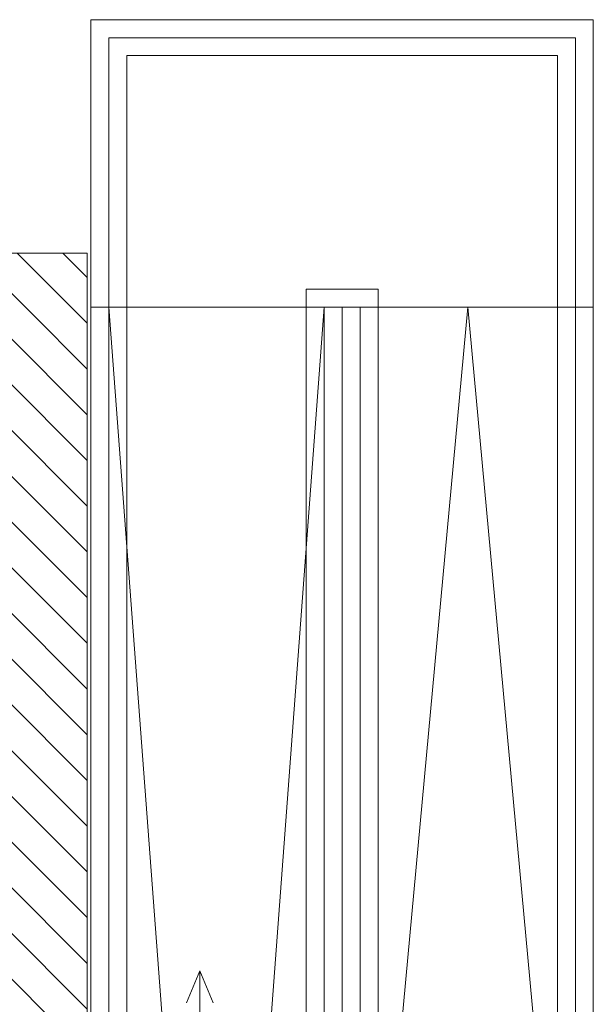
# Model space of a CAD drawing. Header units: millimetres. Extents: x -146116 to 602001, y -318793 to 100489.
# Tile 91 of 100: x 334432 to 337629, y -4472 to 1010. Entities that reach past the tile are written whole.
import ezdxf

# ---------------------------------------------------------------- set-up
doc = ezdxf.new("R2010")
doc.units = ezdxf.units.MM
doc.header["$LTSCALE"] = 0.1
doc.header["$MEASUREMENT"] = 0
for name, color, linetype, lineweight in [('eks Rzut parteru$0$Nowe_2D - Ogólne_Nr_pióra__6', 8, 'Continuous', 13), ('eks Rzut parteru$0$Nowe_320-W Umeblowanie_Nr_pióra__6', 8, 'Continuous', 13), ('eks Rzut parteru$0$Nowe_450-K Stropy_Nr_pióra__6', 8, 'Continuous', 13), ('eks Rzut parteru$0$poziom_1 (1)_4_Konstrukcja - Ściany zew_Nr_pióra__107_Nr_pióra__10', 8, 'Continuous', 18), ('eks Rzut parteru$0$poziom_1 (1)_4_Konstrukcja - Ściany zew_Nr_pióra__27_Nr_pióra__7', 8, 'Continuous', 18)]:
    doc.layers.add(name, color=color, linetype=linetype, lineweight=lineweight)
doc.layers.add('REWIZJA_1', color=6, linetype='Continuous')
pattern_1 = [(135, (247210.2, -28905.45), (127.2792, 127.2792), [])]

# ---------------------------------------------------------------- blocks, each defined once
blk = doc.blocks.new('eks Rzut parteru')
at = {"layer": 'eks Rzut parteru$0$poziom_1 (1)_4_Konstrukcja - Ściany zew_Nr_pióra__107_Nr_pióra__10', "linetype": 'Continuous', "lineweight": 18}
h = blk.add_hatch(dxfattribs=at)
h.set_pattern_fill('BLOCZKI_CERAMICZNE_0004', color=256, angle=270, style=0, pattern_type=2)
h.set_pattern_definition(pattern_1)
h.paths.add_polyline_path([(245395.2, -10635.5), (245395.2, -10950.5), (245860.2, -10485.5), (245365.2, -10485.5), (245365.2, -10635.5)])
h = blk.add_hatch(dxfattribs=at)
h.set_pattern_fill('BLOCZKI_CERAMICZNE_0004', color=256, angle=270, style=0, pattern_type=2)
h.set_pattern_definition(pattern_1)
h.paths.add_polyline_path([(245860.2, -19035.5), (245860.2, -10485.5), (245395.2, -10950.5), (245395.2, -18570.5)])
at = {"layer": 'eks Rzut parteru$0$Nowe_2D - Ogólne_Nr_pióra__6', "linetype": 'Continuous', "lineweight": 13}
for p, q in [((248580.2, -9285.5), (245980.2, -9285.5)), ((245980.2, -9285.5), (245980.2, -10785.5)), ((248580.2, -10785.5), (248580.2, -9285.5)), ((248480.2, -9385.5), (246080.2, -9385.5)), ((246080.2, -9385.5), (246080.2, -19085.5)), ((248480.2, -17585.5), (248480.2, -9385.5)), ((247080.2, -19185.5), (247080.2, -10685.5)), ((247080.2, -10685.5), (247480.2, -10685.5)), ((247480.2, -10685.5), (247480.2, -17585.5)), ((246580.2, -18785.5), (245980.2, -10785.5)), ((247181, -10785.5), (246580.2, -18785.5)), ((247379.4, -17285.5), (247980.2, -10785.5)), ((247980.2, -10785.5), (248580.2, -17285.5)), ((246487.1, -14481.5), (246412.8, -14659.8)), ((246487.1, -14976.7), (246487.1, -14481.5)), ((246487.1, -14481.5), (246561.4, -14659.8))]:
    blk.add_line(p, q, dxfattribs=at)
at = {"layer": 'eks Rzut parteru$0$Nowe_320-W Umeblowanie_Nr_pióra__6', "linetype": 'Continuous', "lineweight": 13}
for p, q in [((248680.2, -10785.5), (245880.2, -10785.5)), ((245880.2, -10785.5), (245880.2, -18785.5)), ((245980.2, -10785.5), (245980.2, -18785.5)), ((247180.2, -10785.5), (247180.2, -18785.5)), ((247280.2, -10785.5), (247280.2, -18785.5)), ((247380.2, -17285.5), (247380.2, -10785.5)), ((248580.2, -17285.5), (248580.2, -10785.5)), ((248680.2, -17285.5), (248680.2, -10785.5))]:
    blk.add_line(p, q, dxfattribs=at)
at = {"layer": 'eks Rzut parteru$0$Nowe_450-K Stropy_Nr_pióra__6', "linetype": 'Continuous', "lineweight": 13, "flags": 128}
blk.add_lwpolyline([(248680.2, -10785.5), (248680.2, -9185.5), (245880.2, -9185.5), (245880.2, -10785.5)], close=True, dxfattribs=at)
at = {"layer": 'eks Rzut parteru$0$poziom_1 (1)_4_Konstrukcja - Ściany zew_Nr_pióra__27_Nr_pióra__7', "linetype": 'Continuous', "lineweight": 18, "flags": 128}
for points in [[(245860.2, -10485.5), (245365.2, -10485.5)], [(245860.2, -19035.5), (245860.2, -10485.5)]]:
    blk.add_lwpolyline(points, dxfattribs=at)

msp = doc.modelspace()

# ---------------------------------------------------------------- block references
at = {"layer": 'REWIZJA_1'}
msp.add_blockref('eks Rzut parteru', (88948.8, 10195.8), dxfattribs=at)

doc.saveas('drawing.dxf')
